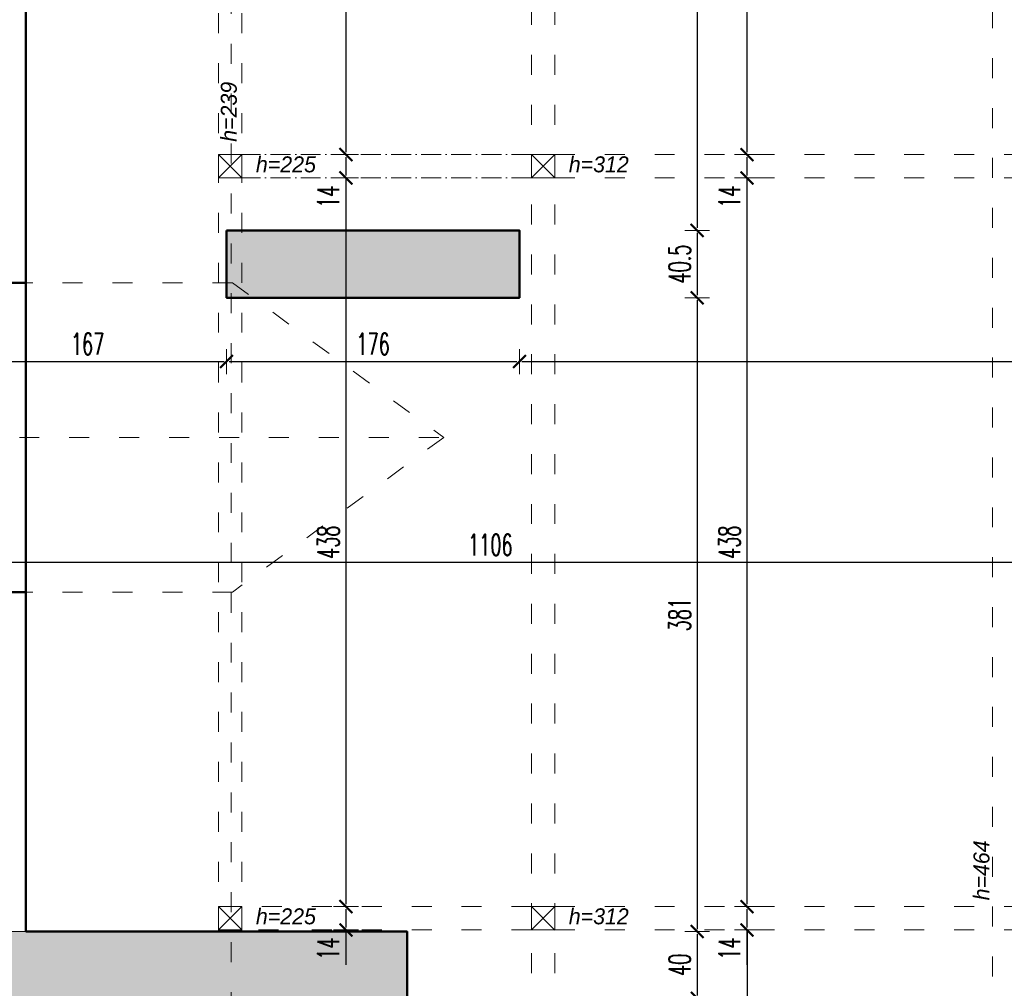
# Model space of a CAD drawing. Header units: millimetres. Extents: x -221 to 149158, y -114258 to 0.
# Tile 196 of 219: x 113340 to 113932, y -53012 to -52430. Entities that reach past the tile are written whole.
import ezdxf
from ezdxf.enums import TextEntityAlignment as Align

# ---------------------------------------------------------------- set-up
doc = ezdxf.new("R2010")
doc.units = ezdxf.units.MM
doc.linetypes.add('ACAD_ISO03W100', pattern=[30, 12, -18])
doc.linetypes.add('ACAD_ISO10W100', pattern=[18, 12, -3, 0, -3])
doc.layers.get('0').update_dxf_attribs({"lineweight": 0})
for name, color, linetype, lineweight, true_color in [('A-przekrycieram.ART', 7, 'Continuous', 0, 0xffffff), ('instalacje_arch', 7, 'Continuous', 30, 0xd60000), ('siatka konstr..KF', 7, 'ACAD_ISO10W100', 5, 0x999999)]:
    doc.layers.add(name, color=color, linetype=linetype, lineweight=lineweight, true_color=true_color)
for name, color, linetype, lineweight in [('konstrukcja istn..KF', 252, 'Continuous', 15), ('opis..KF', 250, 'Continuous', 15), ('powierzchnie', 21, 'Continuous', 50), ('wymiar..KF', 12, 'Continuous', 5), ('wypełnienie istn..KF', 250, 'Continuous', 0), ('ściany ist..KF', 61, 'Continuous', 5)]:
    doc.layers.add(name, color=color, linetype=linetype, lineweight=lineweight)
doc.styles.add('ARCH', font='segoeuil.ttf')
doc.styles.add('DIM', font='simplex.shx', dxfattribs={"width": 0.6})
doc.dimstyles.new('100-STD', dxfattribs={"dimscale": 10, "dimtxt": 1.3, "dimasz": 0.15, "dimexe": 5, "dimexo": 10, "dimgap": 0.4, "dimtad": 1, "dimdec": 1, "dimrnd": 0.5, "dimdsep": 46, "dimtxsty": 'DIM', "dimblk": 'KR21', "dimcen": 1, "dimdle": 10, "dimse1": 1, "dimse2": 1, "dimclrd": 256, "dimclre": 256, "dimclrt": 256, "dimadec": 0, "dimazin": 0, "dimtfac": 1, "dimtdec": 1, "dimtmove": 2, "dimatfit": 3, "dimldrblk": 'KR21', "dimfxl": 1, "dimtvp": 5.6, "dimtolj": 1, "dimtzin": 2, "dimarcsym": 0})

# ---------------------------------------------------------------- blocks, each defined once
blk = doc.blocks.new('KR21')
at = {"ltscale": 100}
blk.add_line((0, -5), (0, 5), dxfattribs=at)
at = {"ltscale": 100, "const_width": 0.84}
blk.add_lwpolyline([(-2.5, -2.5), (2.58, 2.58)], dxfattribs=at)
blk = doc.blocks.new('*D692')
at = {"layer": 'Defpoints', "color": 0, "linetype": 'ByBlock', "transparency": 16777216}
for p in [(113661.96, -52165.29), (113661.96, -52511.29), (113777.42, -52511.29)]:
    blk.add_point(p, dxfattribs=at)
at = {"layer": 'wymiar..KF', "linetype": 'Continuous', "lineweight": -2, "transparency": 16777216}
blk.add_line((113777.42, -52166.79), (113777.42, -52509.79), dxfattribs=at)
at = {"layer": 'wymiar..KF', "linetype": 'ByBlock', "lineweight": -2, "transparency": 16777216, "xscale": 1.5, "yscale": 1.5, "zscale": 1.5}
for p, rotation in [((113777.42, -52165.29), 90), ((113777.42, -52511.29), 270)]:
    blk.add_blockref('KR21', p, dxfattribs=dict(at, rotation=rotation))
at = {"layer": 'wymiar..KF', "linetype": 'ByBlock', "transparency": 16777216, "insert": (113766.92, -52338.29), "char_height": 13, "attachment_point": 5, "rotation": 90, "style": 'DIM'}
blk.add_mtext('\\A1;346', dxfattribs=at)
blk = doc.blocks.new('*D693')
at = {"layer": 'Defpoints', "color": 0, "linetype": 'ByBlock', "transparency": 16777216}
for p in [(113661.96, -52511.29), (113661.96, -52525.29), (113777.42, -52525.29)]:
    blk.add_point(p, dxfattribs=at)
at = {"layer": 'wymiar..KF', "linetype": 'Continuous', "lineweight": -2, "transparency": 16777216}
for p, q in [((113777.42, -52512.79), (113777.42, -52523.79)), ((113777.42, -52525.29), (113777.42, -52546.31))]:
    blk.add_line(p, q, dxfattribs=at)
at = {"layer": 'wymiar..KF', "linetype": 'ByBlock', "lineweight": -2, "transparency": 16777216, "xscale": 1.5, "yscale": 1.5, "zscale": 1.5}
for p, rotation in [((113777.42, -52511.29), 90), ((113777.42, -52525.29), 270)]:
    blk.add_blockref('KR21', p, dxfattribs=dict(at, rotation=rotation))
at = {"layer": 'wymiar..KF', "linetype": 'ByBlock', "transparency": 16777216, "insert": (113766.92, -52536.55), "char_height": 13, "attachment_point": 5, "rotation": 90, "style": 'DIM'}
blk.add_mtext('\\A1;14', dxfattribs=at)
blk = doc.blocks.new('*D694')
at = {"layer": 'Defpoints', "color": 0, "linetype": 'ByBlock', "transparency": 16777216}
for p in [(113661.96, -52525.29), (113661.96, -52963.29), (113777.42, -52963.29)]:
    blk.add_point(p, dxfattribs=at)
at = {"layer": 'wymiar..KF', "linetype": 'Continuous', "lineweight": -2, "transparency": 16777216}
blk.add_line((113777.42, -52526.79), (113777.42, -52961.79), dxfattribs=at)
at = {"layer": 'wymiar..KF', "linetype": 'ByBlock', "lineweight": -2, "transparency": 16777216, "xscale": 1.5, "yscale": 1.5, "zscale": 1.5}
for p, rotation in [((113777.42, -52525.29), 90), ((113777.42, -52963.29), 270)]:
    blk.add_blockref('KR21', p, dxfattribs=dict(at, rotation=rotation))
at = {"layer": 'wymiar..KF', "linetype": 'ByBlock', "transparency": 16777216, "insert": (113766.92, -52744.29), "char_height": 13, "attachment_point": 5, "rotation": 90, "style": 'DIM'}
blk.add_mtext('\\A1;438', dxfattribs=at)
blk = doc.blocks.new('*D695')
at = {"layer": 'Defpoints', "color": 0, "linetype": 'ByBlock', "transparency": 16777216}
for p in [(113661.96, -52963.29), (113661.73, -52977.29), (113777.42, -52977.29)]:
    blk.add_point(p, dxfattribs=at)
at = {"layer": 'wymiar..KF', "linetype": 'Continuous', "lineweight": -2, "transparency": 16777216}
for p, q in [((113777.42, -52964.79), (113777.42, -52975.79)), ((113777.42, -52977.29), (113777.42, -52998.31))]:
    blk.add_line(p, q, dxfattribs=at)
at = {"layer": 'wymiar..KF', "linetype": 'ByBlock', "lineweight": -2, "transparency": 16777216, "xscale": 1.5, "yscale": 1.5, "zscale": 1.5}
for p, rotation in [((113777.42, -52963.29), 90), ((113777.42, -52977.29), 270)]:
    blk.add_blockref('KR21', p, dxfattribs=dict(at, rotation=rotation))
at = {"layer": 'wymiar..KF', "linetype": 'ByBlock', "transparency": 16777216, "insert": (113766.92, -52988.55), "char_height": 13, "attachment_point": 5, "rotation": 90, "style": 'DIM'}
blk.add_mtext('\\A1;14', dxfattribs=at)
blk = doc.blocks.new('*D696')
at = {"layer": 'Defpoints', "color": 0, "linetype": 'ByBlock', "transparency": 16777216}
for p in [(113661.73, -52977.29), (113661.96, -53281.29), (113777.48, -53281.29)]:
    blk.add_point(p, dxfattribs=at)
at = {"layer": 'wymiar..KF', "linetype": 'Continuous', "lineweight": -2, "transparency": 16777216}
blk.add_line((113777.48, -52978.79), (113777.48, -53279.79), dxfattribs=at)
at = {"layer": 'wymiar..KF', "linetype": 'ByBlock', "lineweight": -2, "transparency": 16777216, "xscale": 1.5, "yscale": 1.5, "zscale": 1.5}
for p, rotation in [((113777.48, -52977.29), 90), ((113777.48, -53281.29), 270)]:
    blk.add_blockref('KR21', p, dxfattribs=dict(at, rotation=rotation))
at = {"layer": 'wymiar..KF', "linetype": 'ByBlock', "transparency": 16777216, "insert": (113766.98, -53129.29), "char_height": 13, "attachment_point": 5, "rotation": 90, "style": 'DIM'}
blk.add_mtext('\\A1;304', dxfattribs=at)
blk = doc.blocks.new('*D704')
at = {"layer": 'Defpoints', "color": 0, "linetype": 'ByBlock', "transparency": 16777216}
for p in [(113473.96, -52165.29), (113473.96, -52511.29), (113536.41, -52511.29)]:
    blk.add_point(p, dxfattribs=at)
at = {"layer": 'wymiar..KF', "linetype": 'Continuous', "lineweight": -2, "transparency": 16777216}
blk.add_line((113536.41, -52166.79), (113536.41, -52509.79), dxfattribs=at)
at = {"layer": 'wymiar..KF', "linetype": 'ByBlock', "lineweight": -2, "transparency": 16777216, "xscale": 1.5, "yscale": 1.5, "zscale": 1.5}
for p, rotation in [((113536.41, -52165.29), 90), ((113536.41, -52511.29), 270)]:
    blk.add_blockref('KR21', p, dxfattribs=dict(at, rotation=rotation))
at = {"layer": 'wymiar..KF', "linetype": 'ByBlock', "transparency": 16777216, "insert": (113525.91, -52338.29), "char_height": 13, "attachment_point": 5, "rotation": 90, "style": 'DIM'}
blk.add_mtext('\\A1;346', dxfattribs=at)
blk = doc.blocks.new('*D705')
at = {"layer": 'Defpoints', "color": 0, "linetype": 'ByBlock', "transparency": 16777216}
for p in [(113473.96, -52511.29), (113473.96, -52525.29), (113536.41, -52525.29)]:
    blk.add_point(p, dxfattribs=at)
at = {"layer": 'wymiar..KF', "linetype": 'Continuous', "lineweight": -2, "transparency": 16777216}
for p, q in [((113536.41, -52512.79), (113536.41, -52523.79)), ((113536.41, -52525.29), (113536.41, -52546.31))]:
    blk.add_line(p, q, dxfattribs=at)
at = {"layer": 'wymiar..KF', "linetype": 'ByBlock', "lineweight": -2, "transparency": 16777216, "xscale": 1.5, "yscale": 1.5, "zscale": 1.5}
for p, rotation in [((113536.41, -52511.29), 90), ((113536.41, -52525.29), 270)]:
    blk.add_blockref('KR21', p, dxfattribs=dict(at, rotation=rotation))
at = {"layer": 'wymiar..KF', "linetype": 'ByBlock', "transparency": 16777216, "insert": (113525.91, -52536.55), "char_height": 13, "attachment_point": 5, "rotation": 90, "style": 'DIM'}
blk.add_mtext('\\A1;14', dxfattribs=at)
blk = doc.blocks.new('*D706')
at = {"layer": 'Defpoints', "color": 0, "linetype": 'ByBlock', "transparency": 16777216}
for p in [(113473.96, -52525.29), (113473.96, -52963.29), (113536.41, -52963.29)]:
    blk.add_point(p, dxfattribs=at)
at = {"layer": 'wymiar..KF', "linetype": 'Continuous', "lineweight": -2, "transparency": 16777216}
blk.add_line((113536.41, -52526.79), (113536.41, -52961.79), dxfattribs=at)
at = {"layer": 'wymiar..KF', "linetype": 'ByBlock', "lineweight": -2, "transparency": 16777216, "xscale": 1.5, "yscale": 1.5, "zscale": 1.5}
for p, rotation in [((113536.41, -52525.29), 90), ((113536.41, -52963.29), 270)]:
    blk.add_blockref('KR21', p, dxfattribs=dict(at, rotation=rotation))
at = {"layer": 'wymiar..KF', "linetype": 'ByBlock', "transparency": 16777216, "insert": (113525.91, -52744.29), "char_height": 13, "attachment_point": 5, "rotation": 90, "style": 'DIM'}
blk.add_mtext('\\A1;438', dxfattribs=at)
blk = doc.blocks.new('*D707')
at = {"layer": 'Defpoints', "color": 0, "linetype": 'ByBlock', "transparency": 16777216}
for p in [(113473.96, -52963.29), (113473.96, -52977.29), (113536.41, -52977.29)]:
    blk.add_point(p, dxfattribs=at)
at = {"layer": 'wymiar..KF', "linetype": 'Continuous', "lineweight": -2, "transparency": 16777216}
for p, q in [((113536.41, -52964.79), (113536.41, -52975.79)), ((113536.41, -52977.29), (113536.41, -52998.31))]:
    blk.add_line(p, q, dxfattribs=at)
at = {"layer": 'wymiar..KF', "linetype": 'ByBlock', "lineweight": -2, "transparency": 16777216, "xscale": 1.5, "yscale": 1.5, "zscale": 1.5}
for p, rotation in [((113536.41, -52963.29), 90), ((113536.41, -52977.29), 270)]:
    blk.add_blockref('KR21', p, dxfattribs=dict(at, rotation=rotation))
at = {"layer": 'wymiar..KF', "linetype": 'ByBlock', "transparency": 16777216, "insert": (113525.91, -52988.55), "char_height": 13, "attachment_point": 5, "rotation": 90, "style": 'DIM'}
blk.add_mtext('\\A1;14', dxfattribs=at)
blk = doc.blocks.new('*D730')
at = {"layer": 'Defpoints', "color": 0, "linetype": 'ByBlock', "transparency": 16777216}
for p in [(113297.71, -52597.29), (113464.71, -52597.29), (113464.71, -52635.65)]:
    blk.add_point(p, dxfattribs=at)
at = {"layer": 'wymiar..KF', "linetype": 'Continuous', "lineweight": -2, "transparency": 16777216}
blk.add_line((113299.21, -52635.65), (113463.21, -52635.65), dxfattribs=at)
at = {"layer": 'wymiar..KF', "linetype": 'ByBlock', "lineweight": -2, "transparency": 16777216, "xscale": 1.5, "yscale": 1.5, "zscale": 1.5, "rotation": 180}
blk.add_blockref('KR21', (113297.71, -52635.65), dxfattribs=at)
at = {"layer": 'wymiar..KF', "linetype": 'ByBlock', "lineweight": -2, "transparency": 16777216, "xscale": 1.5, "yscale": 1.5, "zscale": 1.5}
blk.add_blockref('KR21', (113464.71, -52635.65), dxfattribs=at)
at = {"layer": 'wymiar..KF', "linetype": 'ByBlock', "transparency": 16777216, "insert": (113381.21, -52625.15), "char_height": 13, "attachment_point": 5, "style": 'DIM'}
blk.add_mtext('\\A1;167', dxfattribs=at)
blk = doc.blocks.new('*D731')
at = {"layer": 'Defpoints', "color": 0, "linetype": 'ByBlock', "transparency": 16777216}
for p in [(113464.71, -52597.29), (113640.71, -52597.29), (113640.71, -52635.65)]:
    blk.add_point(p, dxfattribs=at)
at = {"layer": 'wymiar..KF', "linetype": 'Continuous', "lineweight": -2, "transparency": 16777216}
blk.add_line((113466.21, -52635.65), (113639.21, -52635.65), dxfattribs=at)
at = {"layer": 'wymiar..KF', "linetype": 'ByBlock', "lineweight": -2, "transparency": 16777216, "xscale": 1.5, "yscale": 1.5, "zscale": 1.5, "rotation": 180}
blk.add_blockref('KR21', (113464.71, -52635.65), dxfattribs=at)
at = {"layer": 'wymiar..KF', "linetype": 'ByBlock', "lineweight": -2, "transparency": 16777216, "xscale": 1.5, "yscale": 1.5, "zscale": 1.5}
blk.add_blockref('KR21', (113640.71, -52635.65), dxfattribs=at)
at = {"layer": 'wymiar..KF', "linetype": 'ByBlock', "transparency": 16777216, "insert": (113552.71, -52625.15), "char_height": 13, "attachment_point": 5, "style": 'DIM'}
blk.add_mtext('\\A1;176', dxfattribs=at)
blk = doc.blocks.new('*D732')
at = {"layer": 'Defpoints', "color": 0, "linetype": 'ByBlock', "transparency": 16777216}
for p in [(113640.71, -52597.29), (114782.21, -52612.03), (114782.21, -52635.65)]:
    blk.add_point(p, dxfattribs=at)
at = {"layer": 'wymiar..KF', "linetype": 'Continuous', "lineweight": -2, "transparency": 16777216}
blk.add_line((113642.21, -52635.65), (114780.71, -52635.65), dxfattribs=at)
at = {"layer": 'wymiar..KF', "linetype": 'ByBlock', "lineweight": -2, "transparency": 16777216, "xscale": 1.5, "yscale": 1.5, "zscale": 1.5, "rotation": 180}
blk.add_blockref('KR21', (113640.71, -52635.65), dxfattribs=at)
at = {"layer": 'wymiar..KF', "linetype": 'ByBlock', "lineweight": -2, "transparency": 16777216, "xscale": 1.5, "yscale": 1.5, "zscale": 1.5}
blk.add_blockref('KR21', (114782.21, -52635.65), dxfattribs=at)
at = {"layer": 'wymiar..KF', "linetype": 'ByBlock', "transparency": 16777216, "insert": (114211.46, -52625.15), "char_height": 13, "attachment_point": 5, "style": 'DIM'}
blk.add_mtext('\\A1;1141.5', dxfattribs=at)
blk = doc.blocks.new('*D733')
at = {"layer": 'Defpoints', "color": 0, "linetype": 'ByBlock', "transparency": 16777216}
for p in [(114176.21, -52756.32), (113070.21, -52868), (114176.21, -52868)]:
    blk.add_point(p, dxfattribs=at)
at = {"layer": 'wymiar..KF', "linetype": 'Continuous', "lineweight": -2, "transparency": 16777216}
blk.add_line((113071.71, -52756.32), (114174.71, -52756.32), dxfattribs=at)
at = {"layer": 'wymiar..KF', "linetype": 'ByBlock', "lineweight": -2, "transparency": 16777216, "xscale": 1.5, "yscale": 1.5, "zscale": 1.5, "rotation": 180}
blk.add_blockref('KR21', (113070.21, -52756.32), dxfattribs=at)
at = {"layer": 'wymiar..KF', "linetype": 'ByBlock', "lineweight": -2, "transparency": 16777216, "xscale": 1.5, "yscale": 1.5, "zscale": 1.5}
blk.add_blockref('KR21', (114176.21, -52756.32), dxfattribs=at)
at = {"layer": 'wymiar..KF', "linetype": 'ByBlock', "transparency": 16777216, "insert": (113623.21, -52745.82), "char_height": 13, "attachment_point": 5, "style": 'DIM'}
blk.add_mtext('\\A1;1106', dxfattribs=at)
blk = doc.blocks.new('*D740')
at = {"layer": 'Defpoints', "color": 0, "linetype": 'ByBlock', "transparency": 16777216}
for p in [(113666.21, -52142.29), (113640.71, -52556.79), (113747.48, -52556.79)]:
    blk.add_point(p, dxfattribs=at)
at = {"layer": 'wymiar..KF', "linetype": 'Continuous', "lineweight": -2, "transparency": 16777216}
blk.add_line((113747.48, -52143.79), (113747.48, -52555.29), dxfattribs=at)
at = {"layer": 'wymiar..KF', "linetype": 'ByBlock', "lineweight": -2, "transparency": 16777216, "xscale": 1.5, "yscale": 1.5, "zscale": 1.5}
for p, rotation in [((113747.48, -52142.29), 90), ((113747.48, -52556.79), 270)]:
    blk.add_blockref('KR21', p, dxfattribs=dict(at, rotation=rotation))
at = {"layer": 'wymiar..KF', "linetype": 'ByBlock', "transparency": 16777216, "insert": (113736.98, -52349.54), "char_height": 13, "attachment_point": 5, "rotation": 90, "style": 'DIM'}
blk.add_mtext('\\A1;414.5', dxfattribs=at)
blk = doc.blocks.new('*D741')
at = {"layer": 'Defpoints', "color": 0, "linetype": 'ByBlock', "transparency": 16777216}
for p in [(113640.71, -52556.79), (113640.71, -52597.29), (113747.48, -52597.29)]:
    blk.add_point(p, dxfattribs=at)
at = {"layer": 'wymiar..KF', "linetype": 'Continuous', "lineweight": -2, "transparency": 16777216}
blk.add_line((113747.48, -52558.29), (113747.48, -52595.79), dxfattribs=at)
at = {"layer": 'wymiar..KF', "linetype": 'ByBlock', "lineweight": -2, "transparency": 16777216, "xscale": 1.5, "yscale": 1.5, "zscale": 1.5}
for p, rotation in [((113747.48, -52556.79), 90), ((113747.48, -52597.29), 270)]:
    blk.add_blockref('KR21', p, dxfattribs=dict(at, rotation=rotation))
at = {"layer": 'wymiar..KF', "linetype": 'ByBlock', "transparency": 16777216, "insert": (113736.98, -52577.04), "char_height": 13, "attachment_point": 5, "rotation": 90, "style": 'DIM'}
blk.add_mtext('\\A1;40.5', dxfattribs=at)
blk = doc.blocks.new('*D742')
at = {"layer": 'Defpoints', "color": 0, "linetype": 'ByBlock', "transparency": 16777216}
for p in [(113640.71, -52597.29), (113573.21, -52978.29), (113747.48, -52978.29)]:
    blk.add_point(p, dxfattribs=at)
at = {"layer": 'wymiar..KF', "linetype": 'Continuous', "lineweight": -2, "transparency": 16777216}
blk.add_line((113747.48, -52598.79), (113747.48, -52976.79), dxfattribs=at)
at = {"layer": 'wymiar..KF', "linetype": 'ByBlock', "lineweight": -2, "transparency": 16777216, "xscale": 1.5, "yscale": 1.5, "zscale": 1.5}
for p, rotation in [((113747.48, -52597.29), 90), ((113747.48, -52978.29), 270)]:
    blk.add_blockref('KR21', p, dxfattribs=dict(at, rotation=rotation))
at = {"layer": 'wymiar..KF', "linetype": 'ByBlock', "transparency": 16777216, "insert": (113736.98, -52787.79), "char_height": 13, "attachment_point": 5, "rotation": 90, "style": 'DIM'}
blk.add_mtext('\\A1;381', dxfattribs=at)
blk = doc.blocks.new('*D743')
at = {"layer": 'Defpoints', "color": 0, "linetype": 'ByBlock', "transparency": 16777216}
for p in [(113573.21, -52978.29), (113573.21, -53018.29), (113747.48, -53018.29)]:
    blk.add_point(p, dxfattribs=at)
at = {"layer": 'wymiar..KF', "linetype": 'Continuous', "lineweight": -2, "transparency": 16777216}
blk.add_line((113747.48, -52979.79), (113747.48, -53016.79), dxfattribs=at)
at = {"layer": 'wymiar..KF', "linetype": 'ByBlock', "lineweight": -2, "transparency": 16777216, "xscale": 1.5, "yscale": 1.5, "zscale": 1.5}
for p, rotation in [((113747.48, -52978.29), 90), ((113747.48, -53018.29), 270)]:
    blk.add_blockref('KR21', p, dxfattribs=dict(at, rotation=rotation))
at = {"layer": 'wymiar..KF', "linetype": 'ByBlock', "transparency": 16777216, "insert": (113736.98, -52998.29), "char_height": 13, "attachment_point": 5, "rotation": 90, "style": 'DIM'}
blk.add_mtext('\\A1;40', dxfattribs=at)
blk = doc.blocks.new('*D848')
at = {"layer": 'Defpoints', "color": 0, "linetype": 'ByBlock', "lineweight": 40, "transparency": 16777216}
for p in [(113573.21, 0), (114782.21, -53033.29), (114782.21, -53084.83)]:
    blk.add_point(p, dxfattribs=at)
at = {"layer": 'wymiar..KF', "linetype": 'Continuous', "lineweight": -2, "transparency": 16777216}
blk.add_line((113574.71, -53084.83), (114780.71, -53084.83), dxfattribs=at)
at = {"layer": 'wymiar..KF', "linetype": 'ByBlock', "lineweight": -2, "transparency": 16777216, "xscale": 1.5, "yscale": 1.5, "zscale": 1.5, "rotation": 180}
blk.add_blockref('KR21', (113573.21, -53084.83), dxfattribs=at)
at = {"layer": 'wymiar..KF', "linetype": 'ByBlock', "lineweight": -2, "transparency": 16777216, "xscale": 1.5, "yscale": 1.5, "zscale": 1.5}
blk.add_blockref('KR21', (114782.21, -53084.83), dxfattribs=at)
at = {"layer": 'wymiar..KF', "linetype": 'ByBlock', "transparency": 16777216, "insert": (114177.71, -53074.33), "char_height": 13, "attachment_point": 5, "style": 'DIM'}
blk.add_mtext('\\A1;1209', dxfattribs=at)
blk = doc.blocks.new('*U1228')
at = {"layer": 'instalacje_arch', "color": 41, "linetype": 'ACAD_ISO03W100', "lineweight": 9, "true_color": 0xf4ee51}
blk.add_line((0, -4093.66), (0, -145), dxfattribs=at)
at = {"layer": 'instalacje_arch', "color": 41, "true_color": 0xf4ee51, "style": 'ARCH'}
for tag, p in [('P1', (0, 0)), ('P2', (0, -4238.66))]:
    blk.add_attdef(tag, text='', height=20, rotation=180, dxfattribs=at).set_placement(p, align=Align.MIDDLE_CENTER)
blk = doc.blocks.new('*U1674')
at = {"layer": 'A-przekrycieram.ART'}
h = blk.add_hatch(color=256, dxfattribs=at)
h.dxf.hatch_style = 1
h.paths.add_polyline_path([(0, 4200), (5940, 4200), (5940, 0), (0, 0)])
h.paths.add_polyline_path([(200, 4100), (5840, 4100), (5840, 100), (200, 100)], flags=16)

msp = doc.modelspace()

# ---------------------------------------------------------------- hatches: boundary and pattern name
at = {"layer": 'wypełnienie istn..KF', "true_color": 0xc8c8c8}
h = msp.add_hatch(color=9, dxfattribs=at)
h.dxf.hatch_style = 1
h.paths.add_polyline_path([(108621.32, -54556.29), (108621.32, -54169.29), (108699.61, -54169.29), (108699.61, -54010.29), (108653.61, -54010.29), (108653.61, -54123.29), (108575.32, -54123.29), (108575.32, -54575.38), (108797.88, -54797.35), (109687.5, -54797.35), (109687.5, -54751.3), (108816.9, -54751.35)])
h.paths.add_polyline_path([(108699.61, -53600.29), (108621.32, -53600.29), (108621.32, -53431.29), (108575.32, -53431.29), (108575.32, -53646.29), (108653.61, -53646.29), (108653.61, -53760.29), (108699.61, -53760.29)])
h.paths.add_polyline_path([(108621.32, -53093.29), (108575.32, -53093.29), (108575.32, -53259.29), (108621.32, -53259.29)])
h.paths.add_polyline_path([(108621.32, -51409.29), (108971.72, -51409.29), (108971.72, -51363.29), (108575.32, -51363.29), (108575.32, -52921.29), (108621.32, -52921.29)])
h.paths.add_polyline_path([(109601.32, -51363.29), (109222.72, -51363.29), (109222.72, -51409.29), (109555.27, -51409.29), (109555.27, -52073.53), (109601.32, -52073.53)])
h.paths.add_polyline_path([(109601.32, -52245.53), (109555.32, -52245.53), (109555.32, -52435.53), (109601.32, -52435.53)])
h.paths.add_polyline_path([(109601.32, -52607.53), (109555.32, -52607.53), (109555.32, -52988.29), (109027.27, -52988.29), (109027.27, -53028.29), (109069.27, -53028.29), (109069.27, -53609.29), (109611.17, -53609.29), (109611.17, -53594.29), (109099.17, -53594.29), (109099.17, -53018.29), (109767.17, -53018.29), (109767.17, -53594.29), (109700.17, -53594.29), (109700.17, -53609.29), (109797.17, -53609.29), (109797.17, -53018.29), (109947.49, -53018.29), (109947.49, -52972.29), (109601.32, -52972.29)])
h.paths.add_polyline_path([(110317.49, -52972.29), (110065.49, -52972.29), (110065.49, -53018.29), (110317.49, -53018.29)])
h.paths.add_polyline_path([(110677.49, -52972.29), (110435.49, -52972.29), (110435.49, -53018.29), (110677.49, -53018.29)])
h.paths.add_polyline_path([(111422.74, -52972.29), (110795.49, -52972.29), (110795.49, -53018.29), (111156.67, -53018.29), (111156.67, -53706.3), (111191.67, -53706.3), (111191.67, -53619.29), (111700.84, -53619.29), (111700.84, -53572.29), (111191.67, -53572.29), (111190.67, -53018.29), (111422.74, -53018.29)])
h.paths.add_polyline_path([(111692.74, -52972.29), (111540.74, -52972.29), (111540.74, -53018.29), (111692.74, -53018.29)], flags=17)
h.paths.add_polyline_path([(111962.74, -52972.29), (111810.74, -52972.29), (111810.74, -53018.29), (111962.74, -53018.29)])
h.paths.add_polyline_path([(112232.74, -52972.29), (112080.74, -52972.29), (112080.74, -53018.29), (112232.74, -53018.29)], flags=17)
h.paths.add_polyline_path([(112592.74, -52972.29), (112350.74, -52972.29), (112350.74, -53018.29), (112534.67, -53018.29), (112534.67, -53572.29), (111790.84, -53572.29), (111790.84, -53619.29), (112582.05, -53619.29), (112582.05, -53572.29), (112564.67, -53572.29), (112564.67, -53018.29), (112592.74, -53018.29)])
h.paths.add_polyline_path([(112859.25, -52972.29), (112710.74, -52972.29), (112710.74, -53018.29), (112812.67, -53018.29), (112812.67, -53572.29), (112682.01, -53572.29), (112682.01, -53619.29), (112859.21, -53619.29), (112859.29, -53018.29), (112859.21, -53016.51)])
h.paths.add_polyline_path([(113070.21, -52735.21), (113024.21, -52735.21), (113024.21, -52972.29), (113006.25, -52972.29), (113006.25, -53018.29), (113357.89, -53018.29), (113514.25, -53018.29), (113514.25, -53572.29), (113154.25, -53572.29), (113154.25, -53604.29), (113047.25, -53604.29), (113047.25, -53619.29), (113514.25, -53619.29), (113532.49, -53619.29), (113739.21, -53619.29), (113739.21, -53573.29), (113547.21, -53573.29), (113547.21, -53018.29), (113573.21, -53018.29), (113573.21, -52978.29), (113505.87, -52978.29), (113333.21, -52978.29), (113333.21, -53000.79), (113070.21, -53000.79)])
h.paths.add_polyline_path([(110037.5, -54751.35), (109805.5, -54751.35), (109805.5, -54797.35), (110037.5, -54797.35)])
h.paths.add_polyline_path([(110407.49, -54751.35), (110155.5, -54751.35), (110155.5, -54797.35), (110407.49, -54797.35)])
h.paths.add_polyline_path([(110767.49, -54751.86), (110615.67, -54751.3), (110615.67, -53908.3), (111209.21, -53908.3), (111209.17, -53893.3), (111186.67, -53893.3), (111186.67, -53806.3), (111156.67, -53806.3), (111156.67, -53878.3), (110585.67, -53878.3), (110585.67, -54751.3), (110525.49, -54751.3), (110525.49, -54798.07), (110767.49, -54797.86)])
h.paths.add_polyline_path([(111152.74, -54751.24), (110885.49, -54751.3), (110885.49, -54798.07), (111152.74, -54798.01)], flags=17)
h.paths.add_polyline_path([(111448.24, -54751.35), (111402.24, -54751.3), (111402.25, -53908.3), (112060.16, -53908.3), (112060.16, -53893.3), (111319.17, -53893.29), (111319.21, -53908.3), (111372.24, -53908.3), (111372.24, -54751.24), (111270.74, -54751.24), (111270.74, -54797.24), (111402.24, -54797.24), (111402.24, -54924.3), (111730.12, -54924.3), (111730.12, -54878.3), (111448.24, -54878.3)])
h.paths.add_polyline_path([(112281.24, -54804.3), (112412.74, -54804.3), (112412.74, -54758.3), (112311.35, -54758.3), (112311.63, -53908.24), (112476.21, -53908.29), (112476.21, -53893.3), (112150.16, -53893.3), (112150.16, -53908.19), (112281.24, -53907.94), (112281.24, -54758.24), (112235.24, -54758.3), (112235.24, -54878.3), (111981.12, -54877.52), (111981.12, -54924.3), (112281.24, -54924.3)])
h.paths.add_polyline_path([(112772.74, -54758.3), (112530.74, -54758.3), (112530.74, -54804.3), (112772.74, -54804.3)])
h.paths.add_polyline_path([(113107.72, -54758.3), (112890.74, -54758.3), (112890.74, -54804.3), (113107.72, -54804.3)], flags=17)
h.paths.add_polyline_path([(113502.69, -54758.3), (113376.35, -54758.3), (113376.35, -53908.3), (113475.67, -53908.3), (113475.67, -53893.29), (112566.21, -53893.29), (112566.21, -53908.3), (113346.35, -53908.3), (113346.35, -54758.3), (113225.72, -54758.3), (113225.72, -54804.3), (113502.69, -54804.3)])
h.paths.add_polyline_path([(113866.39, -54758.3), (113620.69, -54758.3), (113620.69, -54804.3), (113866.39, -54804.3)], flags=17)
h.paths.add_polyline_path([(115042.21, -54582.38), (115042.21, -54126.29), (114952.21, -54126.29), (114952.21, -54017.3), (114906.21, -54017.3), (114906.21, -54172.29), (114999.01, -54172.29), (114998.76, -54565.78), (114811.39, -54758.3), (114454.39, -54758.3), (114454.39, -54101.32), (114448.71, -54097.29), (114389.96, -54055.65), (114389.96, -54059.54), (114375.96, -54059.54), (114375.96, -54045.72), (114201.96, -53922.37), (114201.96, -53926.27), (114187.96, -53926.27), (114187.96, -53912.45), (114117.21, -53862.29), (113952.21, -53862.29), (113952.21, -53573.29), (113831.21, -53573.29), (113831.21, -53619.29), (113906.21, -53619.29), (113906.21, -53893.29), (113565.67, -53893.29), (113565.67, -53908.3), (114130.16, -53908.3), (114424.35, -54116.85), (114424.35, -54246.22), (114424.35, -54758.3), (113984.39, -54758.3), (113984.39, -54804.3), (114819.71, -54804.3)])
h.paths.add_polyline_path([(115040.21, -52987.29), (114828.21, -52987.29), (114828.21, -52730.03), (114782.21, -52730.03), (114782.21, -53033.29), (114994.21, -53033.29), (114994.21, -53609.29), (114906.21, -53609.29), (114906.21, -53766.29), (114952.21, -53766.29), (114952.21, -53655.29), (115040.21, -53655.29)])
h.paths.add_polyline_path([(114828.21, -52374.86), (114782.21, -52374.86), (114782.21, -52612.03), (114828.21, -52612.03)])
h.paths.add_polyline_path([(114828.21, -52001.59), (114782.21, -52001.59), (114782.21, -52256.86), (114828.21, -52256.86)])
h.paths.add_polyline_path([(114828.21, -51646.09), (114782.21, -51646.09), (114782.21, -51883.59), (114828.21, -51883.59)])
h.paths.add_polyline_path([(114828.21, -51363.29), (114051.21, -51363.29), (114051.21, -51409.29), (114418.71, -51409.29), (114418.71, -51436.29), (114626.21, -51436.29), (114626.21, -51409.29), (114782.21, -51409.29), (114782.21, -51528.09), (114828.21, -51528.09)])
h.paths.add_polyline_path([(113801.21, -51363.29), (113024.21, -51363.29), (113024.21, -51891.89), (113070.21, -51891.89), (113070.21, -51409.29), (113801.21, -51409.29)])
h.paths.add_polyline_path([(113070.21, -52009.89), (113024.21, -52009.89), (113024.21, -52258.44), (113070.21, -52258.44)])
h.paths.add_polyline_path([(113070.21, -52376.44), (113024.21, -52376.44), (113024.21, -52617.21), (113070.21, -52617.21)])
h = msp.add_hatch(color=9, dxfattribs=at)
h.dxf.hatch_style = 1
h.paths.add_polyline_path([(109348.87, -51958.27), (109145.87, -51958.27), (109145.87, -52014.27), (109348.87, -52014.27)])
h.paths.add_polyline_path([(108725.32, -51959.29), (108621.32, -51959.29), (108621.32, -52000.29), (108725.32, -52000.29)])
h.paths.add_polyline_path([(108998.17, -52398.53), (108957.17, -52398.53), (108957.17, -52551.55), (108998.17, -52551.55)])
h.paths.add_polyline_path([(108998.17, -52655.53), (108957.17, -52655.55), (108957.17, -52723.55), (108998.17, -52723.55)])
h.paths.add_polyline_path([(108863.32, -54276.32), (108751.32, -54276.32), (108751.32, -54317.32), (108863.32, -54317.32)])
h.paths.add_polyline_path([(109637.67, -54179.3), (109597.17, -54179.3), (109597.17, -54323.3), (109637.67, -54323.3)])
h.paths.add_polyline_path([(110336.67, -54138.8), (110193.67, -54138.8), (110193.67, -54179.3), (110336.67, -54179.3)])
h.paths.add_polyline_path([(110350.67, -54276.3), (110310.17, -54276.3), (110310.17, -54453.3), (110350.67, -54453.3)])
h.paths.add_polyline_path([(110887.67, -53328.29), (110845.17, -53328.29), (110845.17, -53570.29), (110887.67, -53570.29)])
h.paths.add_polyline_path([(114746.21, -54131.79), (114635.21, -54131.79), (114635.21, -54172.29), (114746.21, -54172.29)])
h.paths.add_polyline_path([(113640.71, -52556.79), (113464.71, -52556.79), (113464.71, -52597.29), (113640.71, -52597.29)])
h.paths.add_polyline_path([(113297.71, -52556.79), (113120.71, -52556.79), (113120.71, -52597.29), (113297.71, -52597.29)])
h.paths.add_polyline_path([(114216.71, -52804.79), (114176.21, -52804.79), (114176.21, -53010.79), (114216.71, -53010.79)])
h.paths.add_polyline_path([(114347.71, -52201.29), (114202.71, -52201.29), (114202.71, -52242.79), (114347.71, -52242.79)])
h.paths.add_polyline_path([(113706.21, -51997.29), (113666.21, -51997.29), (113666.21, -52142.29), (113706.21, -52142.29)])
h.paths.add_polyline_path([(113633.21, -51609.29), (113556.21, -51609.29), (113556.21, -51649.79), (113633.21, -51649.79)])
h.paths.add_polyline_path([(113449.21, -51609.29), (113337.21, -51609.29), (113337.21, -51649.79), (113449.21, -51649.79)])
at = {"layer": 'wypełnienie istn..KF', "linetype": 'ByBlock', "true_color": 0xc7c8ca}
h = msp.add_hatch(color=9, dxfattribs=at)
h.dxf.hatch_style = 1
h.paths.add_polyline_path([(113464.71, -52597.29), (113640.71, -52597.29), (113640.71, -52556.79), (113464.71, -52556.79)])
h.paths.add_polyline_path([(113120.71, -52597.29), (113297.71, -52597.29), (113297.71, -52556.79), (113120.71, -52556.79)])

# ---------------------------------------------------------------- linework, layer by layer
at = {"linetype": 'ACAD_ISO03W100'}
for p, q in [((113924.96, -51283.29), (113924.96, -53891.79)), ((113459.96, -52978.29), (113459.96, -51409.29)), ((113473.96, -52978.29), (113473.96, -51409.29)), ((113647.96, -53573.29), (113647.96, -51409.29)), ((113661.96, -53573.29), (113661.96, -51409.29)), ((113661.96, -52511.29), (114187.96, -52511.29)), ((113661.96, -52525.29), (114187.96, -52525.29)), ((113468.22, -52588.29), (113070.21, -52588.29)), ((113468.22, -52588.29), (113595.21, -52681.29)), ((113070.21, -52681.29), (113595.21, -52681.29)), ((113595.21, -52681.29), (113468.22, -52774.29)), ((113468.22, -52774.29), (113070.21, -52774.29)), ((113647.96, -52963.29), (113473.96, -52963.29)), ((113661.96, -52963.29), (114176.21, -52963.29)), ((113495.91, -52977.29), (113473.96, -52977.29)), ((113647.96, -52977.29), (113505.87, -52977.29)), ((113661.96, -52977.29), (114176.21, -52977.29))]:
    msp.add_line(p, q, dxfattribs=at)
at = {"linetype": 'ACAD_ISO03W100', "ltscale": 3}
msp.add_lwpolyline([(113344.1, -51409.29), (113344.1, -53000.79)], dxfattribs=at)
at = {"linetype": 'ByBlock'}
msp.add_lwpolyline([(113464.71, -52597.29), (113640.71, -52597.29), (113640.71, -52556.79), (113464.71, -52556.79)], close=True, dxfattribs=at)
at = {"layer": 'konstrukcja istn..KF'}
for p, q in [((113459.96, -52511.29), (113473.96, -52525.29)), ((113459.96, -52525.29), (113473.96, -52511.29)), ((113647.96, -52511.29), (113661.96, -52525.29)), ((113647.96, -52525.29), (113661.96, -52511.29)), ((113459.96, -52963.29), (113473.96, -52977.29)), ((113459.96, -52977.29), (113473.96, -52963.29)), ((113661.96, -52977.53), (113647.96, -52963.29)), ((113647.96, -52977.29), (113661.96, -52963.29))]:
    msp.add_line(p, q, dxfattribs=at)
at = {"layer": 'konstrukcja istn..KF', "color": 18, "true_color": 0x000000}
for points in [[(113459.96, -52511.29), (113473.96, -52511.29), (113473.96, -52525.29), (113459.96, -52525.29), (113459.96, -52511.29)], [(113647.96, -52511.29), (113661.96, -52511.29), (113661.96, -52525.29), (113647.96, -52525.29), (113647.96, -52511.29)], [(113459.96, -52963.29), (113473.96, -52963.29), (113473.96, -52977.29), (113459.96, -52977.29), (113459.96, -52963.29)], [(113647.96, -52963.29), (113661.96, -52963.29), (113661.96, -52977.29), (113647.96, -52977.29), (113647.96, -52963.29)]]:
    msp.add_lwpolyline(points, dxfattribs=at)
at = {"layer": 'powierzchnie', "linetype": 'ByBlock'}
for points in [[(113344.1, -52978.29), (113344.1, -51649.79), (113449.21, -51649.79), (113449.21, -51609.29), (113344.1, -51609.29), (113344.1, -51409.29), (114418.71, -51409.29), (114418.71, -51436.29), (114505.81, -51436.29), (114505.81, -53307.29)], [(113464.71, -52556.79), (113640.71, -52556.79), (113640.71, -52597.29), (113464.71, -52597.29), (113464.71, -52556.79)], [(113070.21, -52588.29), (113344.1, -52588.29), (113344.1, -52774.29), (113070.21, -52774.29), (113070.21, -52588.29)], [(113573.21, -53018.29), (113573.21, -52978.29), (113344.1, -52978.29)]]:
    msp.add_lwpolyline(points, dxfattribs=at)
at = {"layer": 'siatka konstr..KF', "color": 18, "lineweight": 9, "true_color": 0x000000}
for p, q in [((113647.96, -52511.29), (113473.96, -52511.29)), ((113647.96, -52525.29), (113473.96, -52525.29))]:
    msp.add_line(p, q, dxfattribs=at)
at = {"layer": 'ściany ist..KF', "linetype": 'ByBlock'}
for p, q in [((113464.71, -52556.79), (113464.71, -52597.29)), ((113464.71, -52556.79), (113640.71, -52556.79)), ((113640.71, -52556.79), (113640.71, -52597.29)), ((113640.71, -52597.29), (113464.71, -52597.29))]:
    msp.add_line(p, q, dxfattribs=at)
for points in [[(113357.89, -53018.29), (113006.25, -53018.29), (113006.25, -52972.29), (113024.21, -52972.29), (113024.21, -52735.21), (113070.21, -52735.21), (113070.21, -53000.79), (113333.21, -53000.79), (113333.21, -52978.29), (113505.87, -52978.29)], [(113505.87, -52978.29), (113573.21, -52978.29), (113573.21, -53018.29), (113547.21, -53018.29), (113547.21, -53573.29), (113739.21, -53573.29), (113739.21, -53619.29), (113505.87, -53619.29)]]:
    msp.add_lwpolyline(points, dxfattribs=at)

# ---------------------------------------------------------------- block references
at = {"xscale": 2, "yscale": 2, "zscale": 2}
msp.add_blockref('*U1674', (106304.86, -56225.76), dxfattribs=at)
at = {"layer": 'instalacje_arch'}
msp.add_blockref('*U1228', (113467.57, -51212.97), dxfattribs=at)

# ---------------------------------------------------------------- texts
at = {"layer": 'opis..KF', "char_height": 9.6, "attachment_point": 5, "rotation": 90, "style": 'ARCH'}
for s, insert in [('{\\fCentury Gothic|b0|i1|c238|p34;h=239}', (113466.14, -52485.55)), ('{\\fCentury Gothic|b0|i1|c238|p34;h=464}', (113918.38, -52941.49))]:
    msp.add_mtext_dynamic_manual_height_columns(s, width=156.7001, gutter_width=70, heights=[0], dxfattribs=dict(at, insert=insert))
at = {"layer": 'opis..KF', "char_height": 9.6, "attachment_point": 5, "style": 'ARCH'}
for s, insert in [('{\\fCentury Gothic|b0|i1|c238|p34;h=225}', (113500.38, -52517.19)), ('{\\fCentury Gothic|b0|i1|c238|p34;h=312}', (113688.38, -52517.19)), ('{\\fCentury Gothic|b0|i1|c238|p34;h=225}', (113500.38, -52969.19)), ('{\\fCentury Gothic|b0|i1|c238|p34;h=312}', (113688.38, -52969.19))]:
    msp.add_mtext_dynamic_manual_height_columns(s, width=156.7001, gutter_width=70, heights=[0], dxfattribs=dict(at, insert=insert))

# ---------------------------------------------------------------- dimensions: what is measured, and where the dimension line sits
at = {"layer": 'wymiar..KF', "linetype": 'ByBlock'}
for base, p1, p2, picture, middle in [((114782.21, -53084.83), (113573.21, 0), (114782.21, -53033.29), '*D848', (114177.71, -53074.33)), ((113464.71, -52635.65), (113297.71, -52597.29), (113464.71, -52597.29), '*D730', (113381.21, -52625.15)), ((113640.71, -52635.65), (113464.71, -52597.29), (113640.71, -52597.29), '*D731', (113552.71, -52625.15)), ((114782.21, -52635.65), (113640.71, -52597.29), (114782.21, -52612.03), '*D732', (114211.46, -52625.15)), ((114176.21, -52756.32), (113070.21, -52868), (114176.21, -52868), '*D733', (113623.21, -52745.82))]:
    dim = msp.add_linear_dim(base=base, p1=p1, p2=p2, dimstyle='100-STD', override={"dimfxl": 8, "dimfxlon": 1}, dxfattribs=at)
    dim.commit()
    dim.dimension.update_dxf_attribs({"geometry": picture, "text_midpoint": middle})
for base, p1, p2, override, picture, middle in [((113747.48, -52556.79), (113666.21, -52142.29), (113640.71, -52556.79), {"dimfxl": 8, "dimfxlon": 1}, '*D740', (113736.98, -52349.54)), ((113536.41, -52511.29), (113473.96, -52165.29), (113473.96, -52511.29), {"dimfxl": 8, "dimfxlon": 1}, '*D704', (113525.91, -52338.29)), ((113777.42, -52511.29), (113661.96, -52165.29), (113661.96, -52511.29), {"dimfxl": 8, "dimfxlon": 1}, '*D692', (113766.92, -52338.29)), ((113536.41, -52525.29), (113473.96, -52511.29), (113473.96, -52525.29), {"dimtmove": 0, "dimfxl": 8, "dimfxlon": 1}, '*D705', (113525.91, -52536.55)), ((113777.42, -52525.29), (113661.96, -52511.29), (113661.96, -52525.29), {"dimtmove": 0, "dimfxl": 8, "dimfxlon": 1}, '*D693', (113766.92, -52536.55)), ((113536.41, -52963.29), (113473.96, -52525.29), (113473.96, -52963.29), {"dimfxl": 8, "dimfxlon": 1}, '*D706', (113525.91, -52744.29)), ((113777.42, -52963.29), (113661.96, -52525.29), (113661.96, -52963.29), {"dimfxl": 8, "dimfxlon": 1}, '*D694', (113766.92, -52744.29)), ((113747.48, -52597.29), (113640.71, -52556.79), (113640.71, -52597.29), {"dimfxl": 8, "dimfxlon": 1}, '*D741', (113736.98, -52577.04)), ((113747.48, -52978.29), (113640.71, -52597.29), (113573.21, -52978.29), {"dimfxl": 8, "dimfxlon": 1}, '*D742', (113736.98, -52787.79)), ((113536.41, -52977.29), (113473.96, -52963.29), (113473.96, -52977.29), {"dimtmove": 0, "dimfxl": 8, "dimfxlon": 1}, '*D707', (113525.91, -52988.55)), ((113777.42, -52977.29), (113661.96, -52963.29), (113661.73, -52977.29), {"dimtmove": 0, "dimfxl": 8, "dimfxlon": 1}, '*D695', (113766.92, -52988.55)), ((113777.48, -53281.29), (113661.73, -52977.29), (113661.96, -53281.29), {"dimfxl": 8, "dimfxlon": 1}, '*D696', (113766.98, -53129.29)), ((113747.48, -53018.29), (113573.21, -52978.29), (113573.21, -53018.29), {"dimfxl": 8, "dimfxlon": 1}, '*D743', (113736.98, -52998.29))]:
    dim = msp.add_linear_dim(base=base, p1=p1, p2=p2, angle=90, dimstyle='100-STD', override=override, dxfattribs=at)
    dim.commit()
    dim.dimension.update_dxf_attribs({"geometry": picture, "text_midpoint": middle})

doc.saveas('drawing.dxf')
